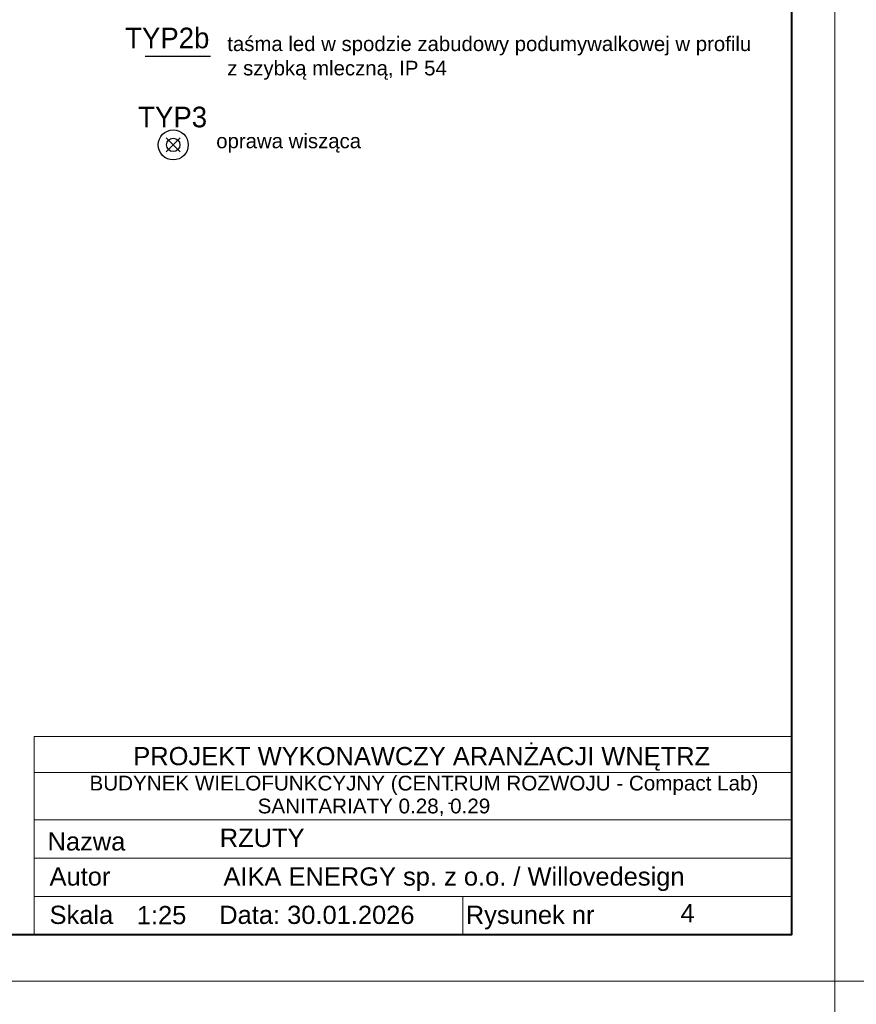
# Model space of a CAD drawing. Header units: centimetres. Extents: x -15121 to 30567, y -60641 to 0.
# Tile 159 of 256: x 7444 to 8175, y -25995 to -25136. Entities that reach past the tile are written whole.
import ezdxf
from ezdxf.enums import TextEntityAlignment as Align

# ---------------------------------------------------------------- set-up
doc = ezdxf.new("R2010")
doc.units = ezdxf.units.CM
doc.header["$LTSCALE"] = 60
doc.layers.add('A Obramowanie', color=7, linetype='Continuous', lineweight=15, plot=False)
doc.layers.add('A Ramka', color=5, linetype='Continuous', lineweight=40)
doc.layers.add('A tabelka ogólna 25', color=7, linetype='Continuous', lineweight=20)
for name, color, linetype in [('AIKA lampy i wyłaczniki2', 150, 'Continuous'), ('AIKA lampy sanitariaty', 3, 'Continuous'), ('AIKA ŚCIANA', 8, 'Continuous')]:
    doc.layers.add(name, color=color, linetype=linetype)
doc.styles.add('Annotative', font='arial.ttf')
doc.styles.add('TableTextStyle', font='txt')

msp = doc.modelspace()

# ---------------------------------------------------------------- linework, layer by layer
at = {"layer": 'A Obramowanie', "transparency": 33554610}
for points in [[(8155.9272, -25975.0194), (5922.788, -25975.0194), (5922.788, -24408.9094), (8155.9272, -24408.9094)], [(10389.0664, -25975.0194), (8155.9272, -25975.0194), (8155.9272, -24408.9094), (10389.0664, -24408.9094)], [(8155.9272, -27541.1294), (5922.788, -27541.1294), (5922.788, -25975.0194), (8155.9272, -25975.0194)]]:
    msp.add_lwpolyline(points, close=True, dxfattribs=at)
at = {"layer": 'A Ramka', "transparency": 33554610}
msp.add_lwpolyline([(8118.3323, -24449.4644), (5960.3829, -24449.4644), (5960.3829, -25934.4644), (8118.3323, -25934.4644)], close=True, dxfattribs=at)
at = {"layer": 'A tabelka ogólna 25', "transparency": 33554610}
for p, q in [((7456.9889, -25761.5532), (8118.3323, -25761.5532)), ((7456.9889, -25761.5532), (7456.9889, -25934.6915)), ((8118.3323, -25761.5532), (8118.3323, -25934.6915)), ((7456.9889, -25834.2449), (8118.3323, -25834.2449)), ((7456.9889, -25834.2449), (8118.3323, -25834.2449)), ((7456.9889, -25867.7271), (8118.3323, -25867.7271)), ((7456.9889, -25867.7271), (8118.3323, -25867.7271)), ((7456.9889, -25901.2093), (8118.3323, -25901.2093)), ((7456.9889, -25901.2093), (8118.3323, -25901.2093)), ((7831.2104, -25901.2093), (7831.2104, -25934.6915)), ((7456.9889, -25934.4644), (8118.3323, -25934.4644)), ((7456.9889, -25934.4644), (8118.3323, -25934.4644))]:
    msp.add_line(p, q, dxfattribs=at)
at = {"layer": 'A tabelka ogólna 25', "linetype": 'ByBlock', "transparency": 33554610}
msp.add_line((7457.3484, -25792.8783), (8118.6918, -25792.8783), dxfattribs=at)
at = {"layer": 'AIKA lampy i wyłaczniki2'}
for p, q in [((7572.2058, -25238.8301), (7584.3529, -25250.9771)), ((7584.3529, -25238.8301), (7572.2058, -25250.9771))]:
    msp.add_line(p, q, dxfattribs=at)
for radius in [13.0972, 5.8413]:
    msp.add_circle((7578.2793, -25244.9036), radius, dxfattribs=at)
at = {"layer": 'AIKA lampy sanitariaty'}
msp.add_line((7610.7766, -25167.7509), (7553.7766, -25167.7509), dxfattribs=at)
at = {"layer": 'AIKA ŚCIANA'}
for p, q in [((7820.5493, -25808.1721), (7822.5493, -25808.1721)), ((7818.5493, -25819.5776), (7820.5493, -25819.5776))]:
    msp.add_line(p, q, dxfattribs=at)

# ---------------------------------------------------------------- texts
at = {"layer": 'A tabelka ogólna 25', "transparency": 33554610, "style": 'Annotative'}
for s, height, p in [('PROJEKT WYKONAWCZY ARANŻACJI WNĘTRZ', 15.909091, (7795.2548, -25770.6314)), ('BUDYNEK WIELOFUNKCYJNY (CENTRUM ROZWOJU - Compact Lab) ', 12.886364, (7799.6917, -25795.699))]:
    msp.add_text(s, height=height, dxfattribs=at).set_placement(p, align=Align.TOP_CENTER)
for s, height, p in [('SANITARIATY 0.28, 0.29  ', 12.886364, (7652.0055, -25828.5941)), ('RZUTY', 15.90909, (7618.8606, -25857.8964)), ('Nazwa ', 15.90909, (7468.5419, -25860.9938)), ('Autor', 15.90909, (7470.2807, -25891.6467)), ('AIKA ENERGY sp. z o.o. / Willovedesign', 15.909091, (7622.1175, -25891.6467)), ('Skala ', 15.90909, (7470.2807, -25925.1289)), (' 1:25', 15.90909, (7540.2693, -25925.3561)), (' Data: 30.01.2026', 15.909091, (7612.2836, -25925.1289)), (' Rysunek nr ', 15.909091, (7827.5603, -25925.1289)), ('4', 15.9091, (8021.2329, -25923.6207))]:
    msp.add_text(s, height=height, dxfattribs=at).set_placement(p)
at = {"layer": 'A tabelka ogólna 25', "transparency": 33554610, "char_height": 12.727273, "attachment_point": 1, "style": 'Annotative'}
for s, insert, width in [('{\\C7;\\P\\Ptaśma led w spodzie zabudowy podumywalkowej w profilu z szybką mleczną, IP 54}', (7625.4576, -25107.8106), 469.714936), ('{\\C7;\\P\\Poprawa wisząca}', (7615.8217, -25192.6318), 285.521666)]:
    msp.add_mtext(s, dxfattribs=dict(at, insert=insert, width=width))
at = {"layer": 'AIKA lampy sanitariaty', "style": 'TableTextStyle'}
for s, p in [('TYP2b', (7536.2574, -25160.5191)), ('TYP3', (7547.6316, -25229.5419))]:
    msp.add_text(s, height=18, dxfattribs=at).set_placement(p)

doc.saveas('drawing.dxf')
